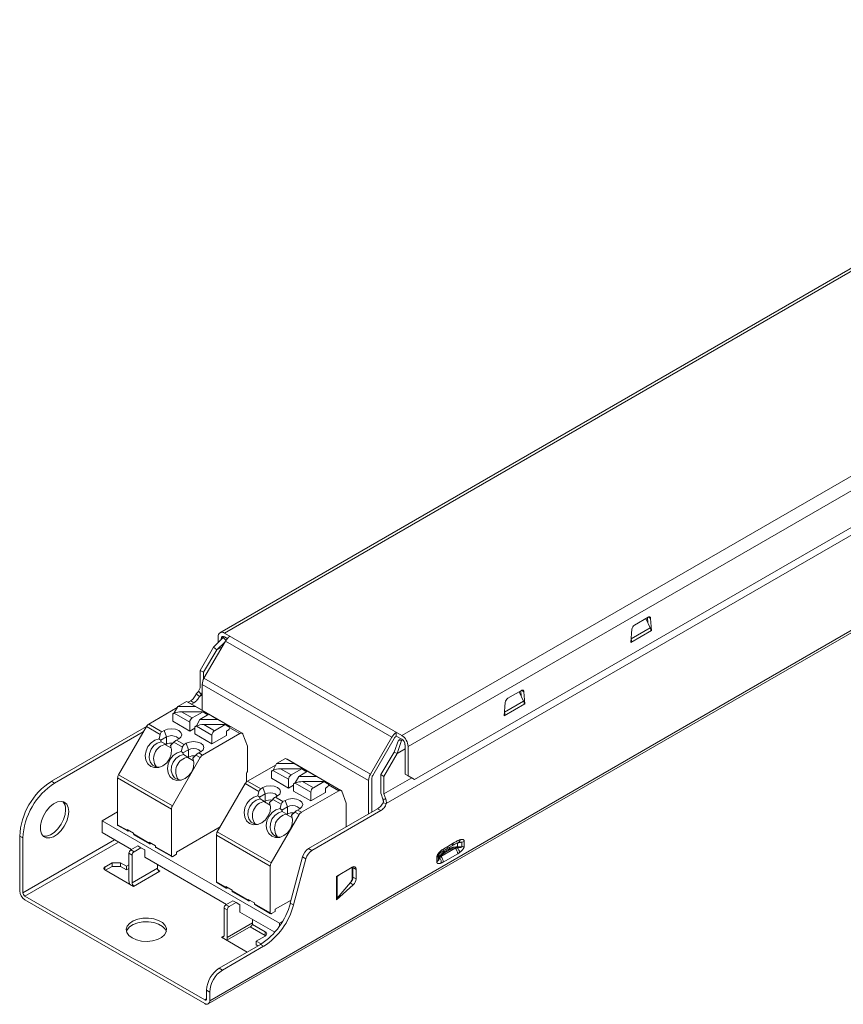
# Model space of a CAD drawing. Header units: millimetres. Extents: x -150 to 34, y -77 to 38.
# Tile 1 of 2: x -150 to -58, y -77 to 33. Entities that reach past the tile are written whole.
import ezdxf

# ---------------------------------------------------------------- set-up
doc = ezdxf.new("R2010")
doc.units = ezdxf.units.MM

msp = doc.modelspace()

# ---------------------------------------------------------------- linework, layer by layer
at = {"color": 7, "linetype": 'Continuous', "lineweight": 15}
for p, q in [((-9.03, 33.15), (-127.54, -35.27)), ((-8.53, 33.1), (-127.04, -35.32)), ((-107.24, -46.75), (11.27, 21.67)), ((-106.53, -47.97), (11.98, 20.44)), ((-128.84, -76.7), (33.79, 17.18)), ((33.96, 17.55), (-128.68, -76.34)), ((14.25, 16.79), (-108.97, -54.34)), ((-105.82, -51.65), (11.27, 15.95)), ((-81.27, -34.42), (-79.75, -33.55)), ((-79.51, -34.74), (-79.99, -33.68)), ((-79.77, -34.17), (-79.81, -33.58)), ((-79.47, -33.68), (-79.36, -35.04)), ((-81.66, -36.36), (-81.55, -34.88)), ((-79.36, -35.04), (-81.66, -36.36)), ((-79.44, -34.99), (-79.36, -35.04)), ((-126.93, -36.2), (-129.32, -40.34)), ((-128.25, -36.9), (-127.16, -35.82)), ((-127.74, -36.4), (-127.74, -35.73)), ((-127.39, -35.93), (-127.39, -36.05)), ((-127.16, -35.82), (-127.02, -35.74)), ((-127.16, -35.82), (-126.88, -36.12)), ((-127.04, -35.32), (-107.24, -46.75)), ((-127.04, -35.73), (-126.72, -35.91)), ((-126.93, -36.2), (-108.35, -46.92)), ((-129.74, -39.48), (-128.25, -36.9)), ((-127.89, -37.19), (-129.38, -39.68)), ((-128.25, -36.9), (-127.89, -37.19)), ((-127.89, -37.19), (-127, -36.33)), ((-127.89, -37.19), (-127.3, -36.85)), ((-81.65, -36.28), (-81.59, -36.32)), ((-129.38, -39.68), (-129.74, -39.48)), ((-129.74, -41.43), (-129.74, -39.48)), ((-129.38, -40.47), (-129.38, -39.68)), ((-129.32, -40.34), (-110.74, -51.07)), ((-129.74, -41.43), (-129.94, -41.78)), ((-129.52, -41.04), (-110.95, -51.76)), ((-129.52, -43.92), (-129.52, -41.04)), ((-95.41, -42.59), (-93.89, -41.71)), ((-93.91, -42.34), (-93.95, -41.75)), ((-129.83, -42.4), (-130.18, -42.1)), ((-129.94, -41.78), (-129.62, -42.14)), ((-129.83, -42.4), (-129.52, -42.22)), ((-129.62, -42.14), (-129.52, -41.98)), ((-93.65, -42.9), (-94.13, -41.85)), ((-93.61, -41.85), (-93.5, -43.2)), ((-135.49, -45.47), (-132.31, -43.63)), ((-132.24, -43.51), (-132.64, -44.23)), ((-131.26, -42.94), (-132.24, -43.51)), ((-132.24, -43.51), (-130.27, -43.51)), ((-131.26, -42.94), (-130.27, -43.51)), ((-131.07, -43.03), (-130.8, -42.87)), ((-125.06, -46.5), (-131.07, -43.03)), ((-130.8, -42.87), (-130.44, -43.08)), ((-130.72, -43.24), (-130.44, -43.08)), ((-129.02, -44.23), (-130.27, -43.51)), ((-95.8, -44.53), (-95.69, -43.05)), ((-93.5, -43.2), (-95.8, -44.53)), ((-93.59, -43.15), (-93.5, -43.2)), ((-132.64, -44.23), (-132.81, -44.33)), ((-132.81, -45.14), (-132.81, -44.33)), ((-132.81, -44.33), (-132.78, -44.35)), ((-132.78, -44.35), (-132.65, -44.26)), ((-130.9, -45.27), (-132.65, -44.26)), ((-132.64, -44.23), (-132.6, -44.23)), ((-131.82, -44.09), (-130.62, -44.78)), ((-131.82, -44.09), (-129.42, -44.09)), ((-130.62, -44.78), (-129.42, -44.09)), ((-129.77, -44.94), (-130.17, -45.66)), ((-128.78, -44.37), (-129.77, -44.94)), ((-129.77, -44.94), (-127.8, -44.94)), ((-129.42, -44.09), (-129.02, -44.35)), ((-129.2, -44.23), (-129.02, -44.23)), ((-128.92, -44.29), (-129.02, -44.23)), ((-129.02, -44.35), (-128.92, -44.29)), ((-128.92, -44.29), (-128.92, -44.45)), ((-128.78, -44.37), (-127.8, -44.94)), ((-126.55, -45.66), (-127.8, -44.94)), ((-95.79, -44.45), (-95.73, -44.49)), ((-146.35, -51.85), (-135.74, -45.73)), ((-135.74, -45.73), (-138.86, -51.13)), ((-134.21, -46.62), (-135.74, -45.73)), ((-134.01, -46.33), (-135.49, -45.47)), ((-130.9, -46.25), (-132.81, -45.14)), ((-130.9, -46.25), (-130.9, -45.27)), ((-130.34, -45.92), (-130.9, -46.25)), ((-130.17, -45.66), (-130.34, -45.76)), ((-130.34, -46.57), (-130.34, -45.76)), ((-130.34, -45.76), (-130.31, -45.77)), ((-130.31, -45.77), (-130.17, -45.69)), ((-130.17, -45.66), (-130.12, -45.66)), ((-128.43, -46.7), (-130.17, -45.69)), ((-129.34, -45.51), (-128.15, -46.21)), ((-129.34, -45.51), (-126.95, -45.51)), ((-128.15, -46.21), (-126.95, -45.51)), ((-126.95, -45.51), (-126.55, -45.77)), ((-126.8, -46.25), (-126.59, -46.12)), ((-126.73, -45.66), (-126.55, -45.66)), ((-126.45, -45.72), (-126.55, -45.66)), ((-126.55, -45.77), (-126.45, -45.72)), ((-126.45, -45.72), (-126.45, -45.88)), ((-146, -52.06), (-136.1, -46.34)), ((-134.33, -47.1), (-134.21, -46.62)), ((-134.15, -47.26), (-133.52, -46.9)), ((-133.77, -46.19), (-134.01, -46.33)), ((-133.77, -46.19), (-133.52, -46.9)), ((-133.52, -46.9), (-133.52, -47.72)), ((-132.14, -47.12), (-132.38, -47.26)), ((-128.43, -47.68), (-130.34, -46.57)), ((-125.31, -46.53), (-129.48, -48.94)), ((-128.43, -47.68), (-128.43, -46.7)), ((-126.8, -46.74), (-128.43, -47.68)), ((-126.8, -46.25), (-126.8, -46.74)), ((-124.47, -47.92), (-124.98, -46.6)), ((-110.74, -51.07), (-108.35, -46.92)), ((-110.49, -51.21), (-108.1, -47.07)), ((-107.85, -46.8), (-107.85, -46.4)), ((-107.85, -46.8), (-107.24, -47.16)), ((-107.61, -47.27), (-107.32, -47.11)), ((-107.15, -47.22), (-107.28, -47.29)), ((-134.08, -47.44), (-133.58, -47.72)), ((-133.61, -47.77), (-133.58, -47.72)), ((-133.52, -47.72), (-133.61, -47.77)), ((-133.61, -47.77), (-132.96, -48.15)), ((-132.68, -47.5), (-133.04, -47.84)), ((-131.73, -48.05), (-132.68, -47.5)), ((-132.38, -47.26), (-131.53, -47.75)), ((-131.73, -48.05), (-131.85, -48.53)), ((-131.04, -48.33), (-131.68, -48.69)), ((-131.53, -47.75), (-131.29, -47.61)), ((-131.29, -47.61), (-131.04, -48.33)), ((-131.04, -48.33), (-131.04, -49.15)), ((-124.47, -50.78), (-124.47, -47.92)), ((-108.1, -48.62), (-107.61, -47.27)), ((-107.28, -47.29), (-107.74, -48.74)), ((-106.88, -48.24), (-107.74, -48.74)), ((-107.61, -47.27), (-107.28, -47.29)), ((-106.88, -51.04), (-106.88, -47.77)), ((-106.53, -47.97), (-106.53, -51.24)), ((-132.85, -54.6), (-129.73, -49.2)), ((-131.11, -49.15), (-131.61, -48.86)), ((-131.11, -49.15), (-131.14, -49.2)), ((-131.04, -49.15), (-131.14, -49.2)), ((-131.14, -49.2), (-130.48, -49.58)), ((-130.21, -48.93), (-130.57, -49.27)), ((-129.73, -49.2), (-130.21, -48.93)), ((-129.67, -48.55), (-129.91, -48.69)), ((-129.91, -48.69), (-129.48, -48.94)), ((-120.23, -49.31), (-121.21, -49.88)), ((-120.23, -49.31), (-119.24, -49.88)), ((-114.03, -52.87), (-120.04, -49.4)), ((-108.1, -48.62), (-109.58, -51.11)), ((-107.74, -48.74), (-109.23, -51.32)), ((-107.74, -48.74), (-108.1, -48.62)), ((-124.46, -51.84), (-121.28, -50)), ((-121.21, -49.88), (-121.61, -50.6)), ((-121.21, -49.88), (-119.24, -49.88)), ((-120.79, -50.45), (-119.59, -51.15)), ((-120.79, -50.45), (-118.39, -50.45)), ((-119.59, -51.15), (-118.39, -50.45)), ((-117.99, -50.6), (-119.24, -49.88)), ((-118.39, -50.45), (-117.99, -50.71)), ((-138.96, -51.48), (-132.95, -54.95)), ((-138.96, -56.7), (-138.96, -51.48)), ((-138.86, -51.13), (-132.85, -54.6)), ((-124.57, -50.96), (-124.57, -51.92)), ((-121.61, -50.6), (-121.78, -50.7)), ((-121.78, -51.51), (-121.78, -50.7)), ((-121.78, -50.7), (-121.75, -50.71)), ((-119.87, -52.61), (-121.78, -51.51)), ((-121.75, -50.71), (-121.62, -50.63)), ((-119.87, -51.63), (-121.62, -50.63)), ((-121.61, -50.6), (-121.57, -50.6)), ((-119.87, -52.61), (-119.87, -51.63)), ((-118.74, -51.31), (-119.14, -52.03)), ((-117.75, -50.74), (-118.74, -51.31)), ((-118.74, -51.31), (-116.77, -51.31)), ((-118.17, -50.6), (-117.99, -50.6)), ((-117.89, -50.66), (-117.99, -50.6)), ((-117.99, -50.71), (-117.89, -50.66)), ((-117.89, -50.66), (-117.89, -50.82)), ((-117.75, -50.74), (-116.77, -51.31)), ((-115.52, -52.03), (-116.77, -51.31)), ((-110.59, -55.29), (-110.59, -51.56)), ((-109.23, -51.32), (-109.58, -51.11)), ((-109.58, -51.11), (-109.58, -53.07)), ((-109.23, -51.32), (-109.23, -53.27)), ((-106.12, -51.48), (-109.23, -53.27)), ((-106.53, -51.24), (-106.88, -51.04)), ((-106.88, -51.04), (-106.18, -51.44)), ((-106.53, -51.24), (-105.82, -51.65)), ((-105.82, -51.65), (-106.18, -51.44)), ((-146, -52.06), (-146.35, -51.85)), ((-124.71, -52.1), (-127.83, -57.5)), ((-123.18, -52.99), (-124.71, -52.1)), ((-122.98, -52.69), (-124.46, -51.84)), ((-122.74, -52.55), (-122.98, -52.69)), ((-122.74, -52.55), (-122.49, -53.27)), ((-119.31, -52.29), (-119.87, -52.61)), ((-119.14, -52.03), (-119.31, -52.12)), ((-119.31, -52.94), (-119.31, -52.12)), ((-119.31, -52.12), (-119.28, -52.14)), ((-119.28, -52.14), (-119.14, -52.06)), ((-119.14, -52.03), (-119.09, -52.03)), ((-117.4, -53.06), (-119.14, -52.06)), ((-118.31, -51.88), (-117.11, -52.57)), ((-118.31, -51.88), (-115.92, -51.88)), ((-117.11, -52.57), (-115.92, -51.88)), ((-115.92, -51.88), (-115.52, -52.14)), ((-115.77, -52.61), (-115.56, -52.49)), ((-115.77, -52.61), (-115.77, -53.1)), ((-115.7, -52.03), (-115.52, -52.03)), ((-115.42, -52.08), (-115.52, -52.03)), ((-115.52, -52.14), (-115.42, -52.08)), ((-115.42, -52.08), (-115.42, -52.25)), ((-110.95, -51.76), (-110.95, -55.5)), ((-123.3, -53.47), (-123.18, -52.99)), ((-123.12, -53.63), (-122.49, -53.27)), ((-123.05, -53.8), (-122.55, -54.09)), ((-122.49, -53.27), (-122.49, -54.08)), ((-121.11, -53.49), (-121.35, -53.63)), ((-121.35, -53.63), (-120.5, -54.12)), ((-117.4, -54.04), (-119.31, -52.94)), ((-114.28, -52.9), (-118.45, -55.31)), ((-117.4, -54.04), (-117.4, -53.06)), ((-115.77, -53.1), (-117.4, -54.04)), ((-113.44, -54.29), (-113.94, -52.97)), ((-109.55, -53.27), (-109.35, -53.85)), ((-109.03, -53.85), (-109.23, -53.27)), ((-122.49, -54.08), (-122.58, -54.14)), ((-122.58, -54.14), (-122.55, -54.09)), ((-122.58, -54.14), (-121.92, -54.52)), ((-121.65, -53.87), (-122.01, -54.21)), ((-120.7, -54.42), (-121.65, -53.87)), ((-120.7, -54.42), (-120.82, -54.9)), ((-120.01, -54.7), (-120.64, -55.06)), ((-120.5, -54.12), (-120.26, -53.98)), ((-120.26, -53.98), (-120.01, -54.7)), ((-120.01, -54.7), (-120.01, -55.51)), ((-118.63, -54.92), (-118.88, -55.06)), ((-109.94, -54.92), (-117.64, -59.36)), ((-113.44, -56.94), (-113.44, -54.29)), ((-109.58, -55.12), (-109.94, -54.92)), ((-109.35, -53.85), (-109.03, -53.85)), ((-108.97, -54.34), (-109.32, -54.24)), ((-138.96, -55.27), (-140.7, -56.27)), ((-132.95, -54.95), (-132.95, -60.17)), ((-121.82, -60.97), (-118.7, -55.57)), ((-120.08, -55.52), (-120.58, -55.23)), ((-120.01, -55.51), (-120.1, -55.57)), ((-120.08, -55.52), (-120.1, -55.57)), ((-120.1, -55.57), (-119.45, -55.94)), ((-119.18, -55.3), (-119.54, -55.64)), ((-118.7, -55.57), (-119.18, -55.3)), ((-118.88, -55.06), (-118.45, -55.31)), ((-109.58, -55.12), (-117.29, -59.57)), ((-140.7, -56.27), (-120.9, -67.7)), ((-140.7, -57.58), (-140.7, -56.27)), ((-138.96, -56.7), (-137.9, -57.31)), ((-138.92, -56.79), (-137.86, -57.4)), ((-132.39, -59.76), (-127.51, -56.94)), ((-149.89, -64.09), (-149.89, -57.98)), ((-149.89, -57.98), (-149.54, -58.18)), ((-149.54, -58.18), (-149.54, -64.29)), ((-137.41, -59.47), (-140.7, -57.58)), ((-137.9, -57.23), (-137.2, -57.64)), ((-137.9, -57.31), (-137.9, -57.23)), ((-137.69, -57.35), (-137.76, -57.39)), ((-137.2, -57.64), (-137.2, -57.72)), ((-137.2, -57.72), (-135.43, -58.74)), ((-137.15, -57.81), (-135.39, -58.83)), ((-127.93, -57.85), (-121.92, -61.32)), ((-127.93, -63.07), (-127.93, -57.85)), ((-127.83, -57.5), (-121.82, -60.97)), ((-137.48, -59.52), (-136.7, -59.07)), ((-137.13, -59.72), (-136.35, -59.27)), ((-136.7, -59.07), (-136.35, -59.27)), ((-136.35, -59.27), (-135.92, -59.52)), ((-135.43, -58.66), (-134.72, -59.07)), ((-135.43, -58.74), (-135.43, -58.66)), ((-135.22, -58.78), (-135.29, -58.82)), ((-134.72, -59.07), (-134.72, -59.15)), ((-134.72, -59.15), (-132.95, -60.17)), ((-134.68, -59.24), (-132.91, -60.26)), ((-101.28, -59.31), (-102.89, -60.24)), ((-102.23, -59.4), (-101.63, -59.05)), ((-102.11, -59.12), (-101.51, -58.77)), ((-101.03, -58.76), (-101.22, -58.81)), ((-100.55, -58.65), (-101.03, -58.76)), ((-101.03, -58.76), (-101.03, -59.18)), ((-101.03, -59.18), (-100.55, -59.18)), ((-100.55, -58.65), (-100.55, -59.18)), ((-100.28, -58.56), (-100.28, -59.09)), ((-137.69, -62.97), (-137.69, -59.88)), ((-137.69, -59.88), (-137.34, -60.09)), ((-137.48, -59.52), (-137.13, -59.72)), ((-137.34, -63.17), (-137.34, -60.09)), ((-135.92, -59.52), (-135.92, -60.33)), ((-126.8, -65.6), (-135.92, -60.33)), ((-132.39, -60), (-132.81, -60.25)), ((-132.39, -59.76), (-132.39, -60)), ((-118.31, -60.29), (-119.69, -65.45)), ((-117.96, -60.49), (-118.31, -60.29)), ((-117.29, -59.57), (-117.64, -59.36)), ((-103.33, -60.85), (-103.33, -60.32)), ((-103.18, -60.69), (-103.18, -60.17)), ((-103.18, -60.69), (-103.05, -60.34)), ((-101, -59.93), (-102.61, -60.86)), ((-102.53, -59.75), (-101.93, -59.4)), ((-102.48, -59.85), (-101.88, -59.5)), ((-139.57, -60.95), (-140.38, -61.42)), ((-139.57, -61.36), (-140.31, -61.78)), ((-138.64, -60.95), (-139.57, -60.95)), ((-139.57, -61.36), (-139.57, -60.95)), ((-138.64, -61.36), (-139.57, -61.36)), ((-137.97, -61.34), (-138.64, -60.95)), ((-138.64, -60.95), (-138.64, -61.36)), ((-137.97, -61.74), (-138.64, -61.36)), ((-137.69, -61.17), (-137.97, -61.34)), ((-137.97, -61.74), (-137.97, -61.34)), ((-134.51, -61.15), (-134.51, -61.54)), ((-121.92, -61.32), (-121.92, -66.54)), ((-117.96, -60.49), (-119.33, -65.65)), ((-114.53, -62.46), (-112.77, -61.44)), ((-112.77, -61.5), (-112.77, -61.44)), ((-112.77, -62.58), (-112.77, -61.5)), ((-112.7, -61.48), (-112.7, -61.4)), ((-112.34, -61.68), (-112.7, -61.48)), ((-112.7, -61.48), (-112.7, -62.55)), ((-140.38, -61.74), (-137.2, -63.58)), ((-137.69, -61.58), (-137.97, -61.74)), ((-137.34, -63.17), (-134.51, -61.54)), ((-137.2, -63.58), (-134.23, -61.87)), ((-134.23, -61.87), (-134.46, -61.73)), ((-114.53, -65.07), (-114.53, -62.46)), ((-114.15, -62.24), (-114.44, -62.48)), ((-114.44, -64.91), (-114.44, -62.48)), ((-112.7, -62.55), (-112.34, -62.75)), ((-112.34, -61.68), (-112.34, -62.75)), ((-127.93, -63.07), (-126.87, -63.68)), ((-127.89, -63.16), (-126.83, -63.77)), ((-126.87, -63.6), (-126.17, -64.01)), ((-126.87, -63.68), (-126.87, -63.6)), ((-126.66, -63.72), (-126.73, -63.76)), ((-112.66, -63.41), (-114.53, -65.07)), ((-114.44, -64.91), (-112.98, -63.15)), ((-113.01, -63.2), (-113.09, -63.27)), ((-112.66, -63.41), (-113.01, -63.2)), ((-112.96, -63.12), (-112.89, -63.08)), ((-149.32, -64.66), (-129.24, -76.25)), ((-126.17, -64.01), (-126.17, -64.09)), ((-126.17, -64.09), (-124.4, -65.11)), ((-126.12, -64.18), (-124.36, -65.2)), ((-129.24, -76.66), (-149.32, -65.07)), ((-126.87, -65.64), (-126.09, -65.19)), ((-126.52, -65.84), (-126.87, -65.64)), ((-125.74, -65.39), (-126.52, -65.84)), ((-126.09, -65.19), (-125.74, -65.39)), ((-125.32, -65.64), (-125.74, -65.39)), ((-125.32, -66.45), (-125.32, -65.64)), ((-124.4, -65.03), (-123.69, -65.43)), ((-124.4, -65.11), (-124.4, -65.03)), ((-124.19, -65.15), (-124.26, -65.19)), ((-123.69, -65.43), (-123.69, -65.52)), ((-123.69, -65.52), (-121.92, -66.54)), ((-123.65, -65.61), (-121.88, -66.63)), ((-121.36, -66.13), (-119.6, -65.11)), ((-119.69, -65.45), (-119.33, -65.65)), ((-127.08, -66.01), (-126.73, -66.21)), ((-127.08, -69.09), (-127.08, -66.01)), ((-126.73, -66.21), (-126.73, -69.3)), ((-121.42, -68.7), (-125.32, -66.45)), ((-121.36, -66.37), (-121.78, -66.62)), ((-121.36, -66.13), (-121.36, -66.37)), ((-126.78, -69.59), (-124.07, -68.03)), ((-123.9, -67.66), (-126.73, -69.3)), ((-122.49, -69.05), (-124.16, -68.08)), ((-123.92, -67.82), (-122.49, -68.64)), ((-123.9, -67.66), (-123.9, -67.27)), ((-120.9, -67.7), (-120.56, -67.51)), ((-120.9, -67.7), (-120.9, -68.03)), ((-127.08, -69.09), (-127.37, -69.25)), ((-127.3, -69.3), (-127.3, -69.21)), ((-122.49, -69.13), (-123.48, -69.7)), ((-122.49, -68.64), (-122.49, -69.05)), ((-122.43, -69.09), (-122.49, -69.05)), ((-123.01, -70.06), (-127.62, -72.71)), ((-124.49, -70.91), (-127.37, -69.25)), ((-122.66, -70.26), (-127.26, -72.92)), ((-123.48, -69.7), (-122.94, -70.01)), ((-123.48, -69.7), (-123.48, -70.11)), ((-123.29, -70.22), (-123.48, -70.11)), ((-122.66, -70.26), (-123.01, -70.06)), ((-127.26, -72.92), (-127.62, -72.71)), ((-129.03, -75.16), (-128.68, -75.37)), ((-129.03, -75.16), (-129.03, -76.13)), ((-128.68, -75.37), (-128.68, -76.34))]:
    msp.add_line(p, q, dxfattribs=at)
at = {"color": 8, "linetype": 'Continuous', "lineweight": 15}
for p, q in [((-79.72, -33.53), (-79.47, -33.68)), ((-79.51, -34.74), (-81.63, -35.96)), ((-127.39, -35.93), (-127.04, -35.73)), ((-93.87, -41.7), (-93.61, -41.85)), ((-93.65, -42.9), (-95.77, -44.13)), ((-128.91, -44.45), (-128.92, -44.44)), ((-125.31, -46.53), (-126.45, -45.87)), ((-117.88, -50.81), (-117.89, -50.81)), ((-114.28, -52.9), (-115.42, -52.24)), ((-139.3, -58.38), (-149.54, -64.29)), ((-149.32, -64.66), (-138.87, -58.63)), ((-101.93, -59.4), (-101.93, -59.22)), ((-103.11, -60.03), (-103.18, -60.17)), ((-103.05, -60.34), (-103.05, -59.96)), ((-102.53, -59.75), (-102.53, -59.57)), ((-140.38, -61.42), (-140.38, -61.74)), ((-129.03, -76.13), (-129.24, -76.25))]:
    msp.add_line(p, q, dxfattribs=at)
at = {"color": 7, "linetype": 'Continuous', "lineweight": 15, "flags": 128}
for points in [[(-79.75, -33.55), (-79.7, -33.52), (-79.65, -33.51), (-79.6, -33.51), (-79.56, -33.52), (-79.52, -33.55), (-79.49, -33.58), (-79.48, -33.63), (-79.47, -33.68)], [(-93.89, -41.71), (-93.84, -41.69), (-93.79, -41.67), (-93.74, -41.67), (-93.7, -41.69), (-93.66, -41.71), (-93.64, -41.75), (-93.62, -41.79), (-93.61, -41.85)], [(-133.77, -46.19), (-133.39, -46.04), (-132.95, -45.99), (-132.51, -46.04), (-132.14, -46.19), (-131.89, -46.4), (-131.8, -46.66), (-131.89, -46.91), (-132.14, -47.12)], [(-133.04, -47.84), (-132.93, -48.32), (-132.98, -48.84), (-133.17, -49.35), (-133.48, -49.79), (-133.9, -50.12), (-134.36, -50.31), (-134.83, -50.33), (-135.25, -50.19), (-135.59, -49.89), (-135.81, -49.48), (-135.88, -48.98), (-135.79, -48.46), (-135.57, -47.96), (-135.23, -47.55), (-134.8, -47.25), (-134.33, -47.1)], [(-133.52, -46.9), (-133.26, -46.8), (-132.95, -46.76), (-132.65, -46.8), (-132.39, -46.9), (-132.21, -47.05), (-132.17, -47.14)], [(-125.31, -46.53), (-125.25, -46.5), (-125.2, -46.48), (-125.15, -46.48), (-125.11, -46.48), (-125.06, -46.5), (-125.03, -46.53), (-125, -46.56), (-124.98, -46.6)], [(-134.29, -50.29), (-134.71, -50.25), (-135.07, -50.04), (-135.33, -49.69), (-135.45, -49.24), (-135.41, -48.76), (-135.23, -48.28), (-134.92, -47.87), (-134.53, -47.58), (-134.08, -47.44)], [(-131.29, -47.61), (-130.92, -47.47), (-130.48, -47.42), (-130.04, -47.47), (-129.67, -47.61), (-129.42, -47.83), (-129.33, -48.08), (-129.42, -48.34), (-129.67, -48.55)], [(-131.04, -48.33), (-130.79, -48.23), (-130.48, -48.19), (-130.17, -48.23), (-129.91, -48.33), (-129.74, -48.48), (-129.69, -48.57)], [(-131.85, -48.53), (-132.32, -48.68), (-132.75, -48.97), (-133.1, -49.39), (-133.32, -49.89), (-133.4, -50.41), (-133.33, -50.91), (-133.12, -51.32), (-132.78, -51.62), (-132.35, -51.76), (-131.89, -51.74), (-131.42, -51.55), (-131.01, -51.22), (-130.69, -50.78), (-130.5, -50.27), (-130.46, -49.75), (-130.57, -49.27)], [(-131.61, -48.86), (-132.05, -49.01), (-132.45, -49.3), (-132.76, -49.71), (-132.94, -50.18), (-132.97, -50.67), (-132.85, -51.12), (-132.6, -51.46), (-132.24, -51.67), (-131.82, -51.72)], [(-122.74, -52.55), (-122.36, -52.41), (-121.92, -52.36), (-121.48, -52.41), (-121.11, -52.55), (-120.86, -52.77), (-120.77, -53.02), (-120.86, -53.28), (-121.11, -53.49)], [(-122.01, -54.21), (-121.9, -54.69), (-121.95, -55.21), (-122.14, -55.72), (-122.45, -56.16), (-122.87, -56.49), (-123.33, -56.68), (-123.8, -56.7), (-124.22, -56.56), (-124.56, -56.26), (-124.77, -55.84), (-124.84, -55.35), (-124.76, -54.83), (-124.54, -54.33), (-124.19, -53.91), (-123.77, -53.62), (-123.3, -53.47)], [(-123.26, -56.66), (-123.68, -56.61), (-124.04, -56.4), (-124.3, -56.06), (-124.42, -55.61), (-124.38, -55.12), (-124.2, -54.65), (-123.89, -54.24), (-123.5, -53.95), (-123.05, -53.8)], [(-122.49, -53.27), (-122.23, -53.17), (-121.92, -53.13), (-121.62, -53.17), (-121.36, -53.27), (-121.18, -53.42), (-121.14, -53.51)], [(-120.26, -53.98), (-119.89, -53.84), (-119.45, -53.79), (-119.01, -53.84), (-118.63, -53.98), (-118.39, -54.2), (-118.3, -54.45), (-118.39, -54.71), (-118.63, -54.92)], [(-114.28, -52.9), (-114.22, -52.87), (-114.17, -52.85), (-114.12, -52.85), (-114.07, -52.85), (-114.03, -52.87), (-114, -52.89), (-113.97, -52.93), (-113.94, -52.97)], [(-144.41, -55.22), (-144.47, -54.76), (-144.64, -54.4), (-144.91, -54.17), (-145.27, -54.09), (-145.68, -54.15), (-146.11, -54.37), (-146.53, -54.72), (-146.92, -55.17), (-147.23, -55.69), (-147.46, -56.25), (-147.58, -56.8), (-147.58, -57.3), (-147.46, -57.71), (-147.23, -58.01), (-146.92, -58.17), (-146.53, -58.18), (-146.11, -58.04), (-145.68, -57.75), (-145.27, -57.35), (-144.91, -56.86), (-144.64, -56.31), (-144.47, -55.75), (-144.41, -55.22)], [(-120.82, -54.9), (-121.29, -55.04), (-121.72, -55.34), (-122.06, -55.76), (-122.29, -56.26), (-122.37, -56.78), (-122.3, -57.27), (-122.08, -57.69), (-121.75, -57.99), (-121.32, -58.13), (-120.85, -58.11), (-120.39, -57.92), (-119.98, -57.59), (-119.66, -57.15), (-119.47, -56.64), (-119.43, -56.12), (-119.54, -55.64)], [(-120.01, -54.7), (-119.75, -54.6), (-119.45, -54.56), (-119.14, -54.6), (-118.88, -54.7), (-118.71, -54.85), (-118.66, -54.94)], [(-147.29, -57.96), (-147.27, -57.97), (-146.89, -57.98), (-146.46, -57.83), (-146.03, -57.55), (-145.62, -57.15), (-145.27, -56.65), (-144.99, -56.11), (-144.82, -55.55), (-144.76, -55.02)], [(-120.58, -55.23), (-121.02, -55.37), (-121.42, -55.67), (-121.73, -56.08), (-121.91, -56.55), (-121.94, -57.04), (-121.82, -57.49), (-121.57, -57.83), (-121.21, -58.04), (-120.79, -58.09)], [(-137.34, -69.34), (-137.71, -69.05), (-137.93, -68.73), (-138, -68.37), (-137.89, -68.02), (-137.63, -67.71), (-137.23, -67.44), (-136.71, -67.24), (-136.13, -67.14), (-135.52, -67.13), (-134.92, -67.21), (-134.39, -67.38), (-133.95, -67.63), (-133.65, -67.94), (-133.51, -68.28), (-133.53, -68.64), (-133.71, -68.98), (-134.05, -69.27), (-134.51, -69.5), (-135.07, -69.66), (-135.67, -69.72), (-136.28, -69.68), (-136.85, -69.55), (-137.34, -69.34)], [(-133.52, -68.62), (-133.65, -68.35), (-133.95, -68.04), (-134.39, -67.79), (-134.92, -67.62), (-135.52, -67.53), (-136.13, -67.55), (-136.71, -67.65), (-137.23, -67.85), (-137.63, -68.11), (-137.89, -68.43), (-137.97, -68.62)]]:
    msp.add_lwpolyline(points, dxfattribs=at)
at = {"color": 7, "linetype": 'Continuous', "lineweight": 15}
for centre, radius, start, end in [((-80.93, -34.95), 0.622, 122.8009, 174.311), ((-127.31, -35.66), 0.437, 50.7967, 189.214), ((-127.17, -35.9), 0.218, 50.7967, 189.214), ((-125.66, -36.9), 1.44, 121.9547, 151.1444), ((-128.08, -41.09), 1.44, 148.8563, 178.0435), ((-95.07, -43.11), 0.622, 122.8009, 174.311), ((-131.16, -43.18), 0.174, 60.2163, 82.9867), ((-131.87, -45.94), 1.85, 88.466, 114.9737), ((-130.29, -45.29), 0.615, 122.6055, 177.3945), ((-135.11, -46.08), 0.721, 121.9547, 151.1444), ((-129.39, -47.37), 1.85, 88.466, 114.9737), ((-126.76, -45.87), 0.307, 302.6055, 357.3945), ((-133.76, -46.71), 0.457, 123.1991, 168.7852), ((-127.81, -46.72), 0.615, 122.6055, 177.3945), ((-107.09, -47.62), 1.44, 121.9547, 151.1444), ((-107.47, -47.42), 0.721, 121.9547, 151.1444), ((-108.07, -48.04), 1.54, 2.6055, 57.3945), ((-107.65, -47.8), 0.768, 2.6055, 57.3945), ((-133.32, -49.32), 1.62, 99.2747, 215.9482), ((-132.95, -48.82), 1.24, 82.2323, 117.1743), ((-131.53, -48.67), 1.65, 121.1303, 134.453), ((-131.28, -48.14), 0.457, 123.1991, 168.7852), ((-130.85, -50.75), 1.62, 99.2747, 215.9482), ((-130.48, -50.25), 1.24, 82.2323, 117.1743), ((-129.06, -50.1), 1.65, 121.1303, 134.453), ((-129.1, -49.55), 0.721, 121.9547, 151.1444), ((-120.12, -49.55), 0.174, 60.2163, 82.9867), ((-120.84, -52.31), 1.85, 88.466, 114.9737), ((-138.24, -51.5), 0.721, 148.8563, 178.0435), ((-124.34, -50.97), 0.231, 122.6055, 177.3945), ((-119.26, -51.66), 0.615, 122.6055, 177.3945), ((-109.51, -51.81), 1.44, 148.8563, 178.0435), ((-109.87, -51.58), 0.721, 148.8563, 178.0435), ((-142.21, -58.33), 7.68, 122.6055, 177.3945), ((-141.86, -58.53), 7.68, 122.6055, 177.3945), ((-124.08, -52.45), 0.721, 121.9547, 151.1444), ((-122.73, -53.08), 0.457, 123.1991, 168.7852), ((-118.36, -53.74), 1.85, 88.466, 114.9737), ((-116.78, -53.09), 0.615, 122.6055, 177.3945), ((-115.72, -52.23), 0.307, 302.6055, 357.3945), ((-120.5, -55.04), 1.65, 121.1303, 134.453), ((-108.95, -53.06), 0.632, 180.9157, 199.8085), ((-145.97, -54.92), 1.21, 355.3293, 41.7661), ((-132.23, -54.97), 0.721, 148.8563, 178.0435), ((-122.29, -55.69), 1.62, 99.2747, 215.9482), ((-121.92, -55.18), 1.24, 82.2323, 117.1743), ((-120.25, -54.51), 0.457, 123.1991, 168.7852), ((-119.82, -57.12), 1.62, 99.2747, 215.9482), ((-119.45, -56.61), 1.24, 82.2323, 117.1743), ((-118.03, -56.47), 1.65, 121.1303, 134.453), ((-118.07, -55.92), 0.721, 121.9547, 151.1444), ((-138.87, -56.71), 0.0959, 172.7442, 235.9436), ((-137.82, -57.32), 0.0873, 170.786, 309.2033), ((-137.1, -57.73), 0.0959, 172.7442, 235.9436), ((-127.21, -57.87), 0.721, 148.8563, 178.0435), ((-135.34, -58.75), 0.0873, 170.786, 309.2033), ((-134.63, -59.16), 0.0959, 172.7442, 235.9436), ((-101.94, -59.98), 0.938, 2.8931, 45.4807), ((-100.66, -58.4), 0.781, 277.9773, 298.8889), ((-137.23, -59.9), 0.461, 122.6055, 177.3945), ((-136.88, -60.11), 0.461, 122.6055, 177.3945), ((-132.87, -60.18), 0.0873, 170.786, 309.2033), ((-116.8, -60.68), 1.56, 122.8922, 165.4815), ((-116.44, -60.88), 1.56, 122.8922, 165.4815), ((-103.55, -60.91), 0.938, 2.893, 45.4808), ((-140.32, -61.58), 0.175, 110.7834, 249.2166), ((-121.2, -61.34), 0.721, 148.8563, 178.0435), ((-112.6, -61.64), 0.262, 350.786, 129.2033), ((-134.05, -61.52), 0.461, 182.6055, 237.3945), ((-114.86, -61.97), 0.658, 299.7831, 309.2717), ((-113.63, -62.5), 0.94, 311.6284, 357.0654), ((-113.73, -62.54), 0.964, 321.1484, 357.9231), ((-136.64, -62.95), 1.05, 181.2262, 201.9022), ((-136.88, -63.15), 0.461, 182.6055, 237.3945), ((-127.84, -63.08), 0.0959, 172.7442, 235.9436), ((-126.79, -63.69), 0.0873, 170.786, 309.2033), ((-113.28, -62.7), 0.94, 311.6284, 357.0654), ((-148.66, -64.03), 1.23, 182.6055, 237.3945), ((-149.07, -64.27), 0.461, 182.6055, 237.3945), ((-126.07, -64.1), 0.0959, 172.7442, 235.9436), ((-126.62, -66.03), 0.461, 122.6055, 177.3945), ((-126.27, -66.23), 0.461, 122.6055, 177.3945), ((-124.31, -65.12), 0.0873, 170.786, 309.2033), ((-123.6, -65.53), 0.0959, 172.7442, 235.9436), ((-127.25, -63.49), 7.82, 302.8922, 345.4815), ((-126.9, -63.7), 7.82, 302.8922, 345.4815), ((-121.84, -66.55), 0.0873, 170.786, 309.2033), ((-124.29, -67.71), 0.394, 305.0133, 6.2988), ((-127.21, -69.11), 0.131, 230.7967, 9.214), ((-122.58, -68.89), 0.262, 290.7834, 69.2166), ((-127.21, -69.32), 0.482, 327.324, 2.6798), ((-125.96, -75.3), 3.07, 122.6055, 177.3945), ((-125.61, -75.51), 3.07, 122.6055, 177.3945), ((-129.16, -76.15), 0.131, 230.7967, 9.214), ((-129.02, -76.39), 0.349, 230.7967, 9.214)]:
    msp.add_arc(centre, radius, start, end, dxfattribs=at)
at = {"color": 8, "linetype": 'Continuous', "lineweight": 15}
msp.add_arc((-101.8, -58.81), 0.293, 304.6467, 6.6661, dxfattribs=at)
at = {"color": 7, "linetype": 'Continuous', "lineweight": 15}
for points in [[(-79.43, -35.08), (-79.44, -34.97), (-79.46, -34.86), (-79.51, -34.74)], [(-130.18, -42.1), (-130.07, -41.98), (-129.99, -41.87), (-129.94, -41.78)], [(-93.57, -43.24), (-93.58, -43.14), (-93.6, -43.02), (-93.65, -42.9)], [(-134.15, -47.26), (-134.21, -47.21), (-134.27, -47.16), (-134.33, -47.1)], [(-134.08, -47.44), (-134.11, -47.38), (-134.13, -47.32), (-134.15, -47.26)], [(-133.04, -47.84), (-133.03, -47.87), (-133.03, -47.89), (-133.02, -47.92)], [(-131.68, -48.69), (-131.73, -48.64), (-131.79, -48.58), (-131.85, -48.53)], [(-131.68, -48.69), (-131.65, -48.75), (-131.63, -48.81), (-131.61, -48.86)], [(-130.57, -49.27), (-130.56, -49.3), (-130.55, -49.32), (-130.54, -49.35)], [(-123.12, -53.63), (-123.18, -53.58), (-123.24, -53.52), (-123.3, -53.47)], [(-123.05, -53.8), (-123.08, -53.75), (-123.1, -53.69), (-123.12, -53.63)], [(-122.01, -54.21), (-122, -54.24), (-122, -54.26), (-121.99, -54.29)], [(-120.64, -55.06), (-120.7, -55.01), (-120.76, -54.95), (-120.82, -54.9)], [(-109.03, -53.85), (-108.98, -54), (-108.95, -54.17), (-108.97, -54.34)], [(-120.64, -55.06), (-120.62, -55.12), (-120.6, -55.17), (-120.58, -55.23)], [(-119.54, -55.64), (-119.53, -55.66), (-119.52, -55.69), (-119.51, -55.71)], [(-101.28, -59.31), (-101.5, -59.34), (-101.71, -59.4), (-101.88, -59.5)], [(-101.03, -58.76), (-101.04, -58.74), (-101.03, -58.72), (-101.03, -58.72)], [(-101.03, -59.18), (-101.04, -59.2), (-101.04, -59.24), (-101.03, -59.28)], [(-101.03, -58.72), (-100.96, -58.7), (-100.89, -58.69), (-100.83, -58.67)], [(-100.28, -58.56), (-100.35, -58.6), (-100.45, -58.63), (-100.55, -58.65)], [(-103.33, -60.32), (-103.26, -60.28), (-103.2, -60.22), (-103.18, -60.17)], [(-103.05, -60.34), (-103.05, -60.36), (-103.02, -60.39), (-103, -60.41)], [(-102.89, -60.24), (-102.93, -60.3), (-102.97, -60.35), (-103, -60.41)], [(-102.48, -59.85), (-102.66, -59.95), (-102.8, -60.08), (-102.89, -60.24)], [(-102.53, -59.75), (-102.53, -59.78), (-102.51, -59.82), (-102.48, -59.85)], [(-101.88, -59.5), (-101.91, -59.48), (-101.93, -59.43), (-101.93, -59.4)], [(-103.33, -60.85), (-103.26, -60.81), (-103.21, -60.75), (-103.18, -60.69)], [(-114.53, -64.99), (-114.5, -64.96), (-114.47, -64.94), (-114.44, -64.91)]]:
    msp.add_open_spline(points, degree=3, dxfattribs=at)
for points, knots in [([(-81.63, -36), (-81.62, -36.05), (-81.59, -36.16), (-81.59, -36.27), (-81.59, -36.32)], [0, 0, 0, 0, 0.450915, 1, 1, 1, 1]), ([(-130.8, -42.87), (-130.68, -42.8), (-130.55, -42.69), (-130.33, -42.41), (-130.24, -42.25), (-130.18, -42.1)], [0, 0, 0, 0, 0.5, 0.5, 1, 1, 1, 1]), ([(-130.44, -43.08), (-130.38, -43.04), (-130.32, -42.99), (-130.2, -42.89), (-130.14, -42.83), (-130.03, -42.71), (-129.98, -42.64), (-129.9, -42.52), (-129.86, -42.46), (-129.83, -42.4)], [0, 0, 0, 0, 0.25, 0.25, 0.5, 0.5, 0.75, 0.75, 1, 1, 1, 1]), ([(-129.83, -42.4), (-129.82, -42.39), (-129.8, -42.37), (-129.77, -42.35), (-129.74, -42.32), (-129.72, -42.29), (-129.69, -42.26), (-129.67, -42.22), (-129.64, -42.18), (-129.63, -42.16), (-129.62, -42.14)], [0, 0, 0, 0, 0.089223, 0.183304, 0.285821, 0.399558, 0.526564, 0.668314, 0.825869, 1, 1, 1, 1]), ([(-95.77, -44.17), (-95.76, -44.22), (-95.73, -44.33), (-95.73, -44.43), (-95.73, -44.49)], [0, 0, 0, 0, 0.450915, 1, 1, 1, 1]), ([(-109.32, -54.24), (-109.35, -54.3), (-109.39, -54.36), (-109.48, -54.48), (-109.52, -54.55), (-109.63, -54.67), (-109.69, -54.73), (-109.81, -54.83), (-109.87, -54.87), (-109.94, -54.92)], [0, 0, 0, 0, 0.25, 0.25, 0.5, 0.5, 0.75, 0.75, 1, 1, 1, 1]), ([(-108.97, -54.34), (-109.02, -54.5), (-109.11, -54.66), (-109.34, -54.94), (-109.46, -55.05), (-109.58, -55.12)], [0, 0, 0, 0, 0.5, 0.5, 1, 1, 1, 1]), ([(-109.35, -53.85), (-109.34, -53.88), (-109.32, -53.94), (-109.3, -54.03), (-109.29, -54.11), (-109.3, -54.18), (-109.31, -54.22), (-109.32, -54.24)], [0, 0, 0, 0, 0.270906, 0.500467, 0.692943, 0.855539, 1, 1, 1, 1]), ([(-102.88, -59.62), (-102.85, -59.6), (-102.8, -59.55), (-102.7, -59.48), (-102.6, -59.41), (-102.48, -59.34), (-102.32, -59.24), (-102.19, -59.17), (-102.11, -59.12)], [0, 0, 0, 0, 0.105976, 0.226266, 0.361293, 0.511353, 0.671538, 1, 1, 1, 1]), ([(-101.03, -59.18), (-101.08, -59.18), (-101.16, -59.18), (-101.28, -59.19), (-101.4, -59.21), (-101.52, -59.23), (-101.63, -59.27), (-101.74, -59.3), (-101.84, -59.35), (-101.9, -59.38), (-101.93, -59.4)], [0, 0, 0, 0, 0.128217, 0.2554042, 0.3816153, 0.5069054, 0.6313309, 0.7549492, 0.877819, 1, 1, 1, 1]), ([(-101.63, -59.05), (-101.49, -58.97), (-101.26, -58.83), (-101.07, -58.75), (-101, -58.71)], [0, 0, 0, 0, 0.595775, 1, 1, 1, 1]), ([(-101.51, -58.77), (-101.42, -58.73), (-101.29, -58.65), (-101.12, -58.55), (-100.98, -58.48), (-100.85, -58.42), (-100.77, -58.39), (-100.73, -58.38)], [0, 0, 0, 0, 0.328487, 0.48866, 0.685045, 0.855207, 1, 1, 1, 1]), ([(-101.03, -59.28), (-101.06, -59.28), (-101.1, -59.28), (-101.17, -59.29), (-101.23, -59.3), (-101.27, -59.31), (-101.28, -59.31)], [0, 0, 0, 0, 0.255581, 0.535274, 0.847624, 1, 1, 1, 1]), ([(-100.91, -58.67), (-100.92, -58.68), (-100.95, -58.7), (-100.99, -58.71), (-101.03, -58.72)], [0, 0, 0, 0, 0.138123, 1, 1, 1, 1]), ([(-100.55, -59.18), (-100.53, -59.18), (-100.55, -59.2), (-100.61, -59.22), (-100.66, -59.23), (-100.81, -59.25), (-100.92, -59.26), (-101.03, -59.28)], [0, 0, 0, 0, 0.25, 0.25, 0.5, 0.5, 1, 1, 1, 1]), ([(-100.78, -59.79), (-100.79, -59.71), (-100.81, -59.62), (-100.91, -59.44), (-100.97, -59.35), (-101.03, -59.28)], [0, 0, 0, 0, 0.5, 0.5, 1, 1, 1, 1]), ([(-100.83, -58.67), (-100.76, -58.66), (-100.69, -58.65), (-100.58, -58.63), (-100.54, -58.63), (-100.55, -58.65)], [0, 0, 0, 0, 0.5, 0.5, 1, 1, 1, 1]), ([(-100.28, -59.09), (-100.28, -59.1), (-100.28, -59.14), (-100.29, -59.2), (-100.31, -59.26), (-100.34, -59.33), (-100.39, -59.41), (-100.47, -59.51), (-100.57, -59.61), (-100.66, -59.7), (-100.73, -59.76), (-100.76, -59.78), (-100.78, -59.79)], [0, 0, 0, 0, 0.071176, 0.13564, 0.200237, 0.271614, 0.380137, 0.501106, 0.667848, 0.859323, 0.939786, 1, 1, 1, 1]), ([(-100.73, -58.38), (-100.71, -58.37), (-100.66, -58.36), (-100.56, -58.34), (-100.46, -58.34), (-100.37, -58.37), (-100.32, -58.41), (-100.29, -58.47), (-100.28, -58.53), (-100.28, -58.56)], [0, 0, 0, 0, 0.112027, 0.231033, 0.498622, 0.633738, 0.751421, 0.872077, 1, 1, 1, 1]), ([(-103.33, -60.32), (-103.33, -60.31), (-103.33, -60.27), (-103.32, -60.22), (-103.31, -60.17), (-103.28, -60.11), (-103.24, -60.02), (-103.15, -59.9), (-103.05, -59.78), (-102.95, -59.68), (-102.9, -59.64), (-102.88, -59.62)], [0, 0, 0, 0, 0.066158, 0.129166, 0.190057, 0.249978, 0.367671, 0.501536, 0.762572, 0.883899, 1, 1, 1, 1]), ([(-103.18, -60.17), (-103.18, -60.17), (-103.18, -60.17), (-103.18, -60.16), (-103.18, -60.16), (-103.18, -60.16), (-103.18, -60.15), (-103.17, -60.13), (-103.16, -60.12), (-103.15, -60.1), (-103.15, -60.1)], [0, 0, 0, 0, 0.026301, 0.050542, 0.074514, 0.100064, 0.161405, 0.242484, 0.807773, 1, 1, 1, 1]), ([(-103, -60.41), (-103.02, -60.45), (-103.04, -60.49), (-103.06, -60.52), (-103.07, -60.54), (-103.08, -60.56), (-103.09, -60.58), (-103.1, -60.59), (-103.11, -60.61), (-103.12, -60.62), (-103.12, -60.64), (-103.13, -60.65), (-103.14, -60.67), (-103.15, -60.67), (-103.15, -60.68), (-103.15, -60.68), (-103.16, -60.69), (-103.16, -60.69), (-103.16, -60.7), (-103.17, -60.7), (-103.17, -60.7), (-103.17, -60.71), (-103.17, -60.71), (-103.18, -60.71), (-103.18, -60.71), (-103.18, -60.71), (-103.18, -60.71), (-103.18, -60.7), (-103.18, -60.7), (-103.18, -60.7), (-103.18, -60.7), (-103.18, -60.7), (-103.18, -60.7), (-103.18, -60.69)], [0.1173208, 0.1173208, 0.1173208, 0.1173208, 0.2357916, 0.2357916, 0.2357916, 0.295027, 0.295027, 0.295027, 0.3542624, 0.3542624, 0.3542624, 0.4134978, 0.4134978, 0.4134978, 0.4431155, 0.4431155, 0.4431155, 0.4727332, 0.4727332, 0.4727332, 0.5023509, 0.5023509, 0.5023509, 0.5319686, 0.5319686, 0.5319686, 0.5615863, 0.5615863, 0.5615863, 0.5763952, 0.5763952, 0.5763952, 0.5883605, 0.5883605, 0.5883605, 0.5883605]), ([(-103.15, -60.11), (-103.14, -60.08), (-103.11, -60.03), (-103.03, -59.93), (-102.95, -59.86), (-102.9, -59.81)], [0, 0, 0, 0, 0.18476, 0.429234, 1, 1, 1, 1]), ([(-102.53, -59.75), (-102.56, -59.76), (-102.62, -59.8), (-102.7, -59.86), (-102.78, -59.93), (-102.85, -60), (-102.91, -60.08), (-102.96, -60.16), (-103.01, -60.25), (-103.04, -60.31), (-103.05, -60.34)], [0, 0, 0, 0, 0.122181, 0.245051, 0.368669, 0.493095, 0.618385, 0.744596, 0.871783, 1, 1, 1, 1]), ([(-102.83, -60.97), (-102.83, -60.93), (-102.83, -60.88), (-102.83, -60.84), (-102.84, -60.79), (-102.85, -60.74), (-102.86, -60.69), (-102.88, -60.63), (-102.9, -60.58), (-102.92, -60.54), (-102.94, -60.49), (-102.97, -60.45), (-103, -60.41)], [0.0000287, 0.0000287, 0.0000287, 0.0000287, 0.249992, 0.249992, 0.249992, 0.4999839, 0.4999839, 0.4999839, 0.7499759, 0.7499759, 0.7499759, 0.9999477, 0.9999477, 0.9999477, 0.9999477]), ([(-102.92, -59.83), (-102.81, -59.75), (-102.58, -59.59), (-102.35, -59.46), (-102.23, -59.4)], [0, 0, 0, 0, 0.473585, 1, 1, 1, 1]), ([(-100.78, -59.79), (-100.8, -59.8), (-100.85, -59.84), (-100.92, -59.88), (-100.97, -59.91), (-101, -59.93)], [0, 0, 0, 0, 0.299409, 0.632538, 1, 1, 1, 1]), ([(-102.83, -60.97), (-102.85, -60.98), (-102.89, -61), (-102.96, -61.02), (-103.05, -61.04), (-103.16, -61.05), (-103.25, -61.03), (-103.3, -60.98), (-103.32, -60.95), (-103.33, -60.9), (-103.33, -60.87), (-103.33, -60.85)], [0, 0, 0, 0, 0.077649, 0.163395, 0.341023, 0.499379, 0.71704, 0.789793, 0.858194, 0.925904, 1, 1, 1, 1]), ([(-102.61, -60.86), (-102.65, -60.88), (-102.73, -60.93), (-102.8, -60.96), (-102.83, -60.97)], [0, 0, 0, 0, 0.531998, 1, 1, 1, 1])]:
    msp.add_open_spline(points, degree=3, knots=knots, dxfattribs=at)
at = {"color": 8, "linetype": 'Continuous', "lineweight": 15}
for points, knots in [([(-102.11, -59.12), (-102.11, -59.18), (-102.12, -59.28), (-102.18, -59.37), (-102.23, -59.39), (-102.23, -59.39)], [0, 0, 0, 0, 0.453855, 0.90771, 1, 1, 1, 1]), ([(-100.73, -58.38), (-100.74, -58.42), (-100.77, -58.51), (-100.83, -58.61), (-100.89, -58.65), (-100.91, -58.67)], [0, 0, 0, 0, 0.34373, 0.699407, 1, 1, 1, 1]), ([(-102.88, -59.62), (-102.87, -59.65), (-102.86, -59.72), (-102.87, -59.78), (-102.9, -59.8), (-102.9, -59.81)], [0, 0, 0, 0, 0.398013, 0.820317, 1, 1, 1, 1])]:
    msp.add_open_spline(points, degree=3, knots=knots, dxfattribs=at)

doc.saveas('drawing.dxf')
